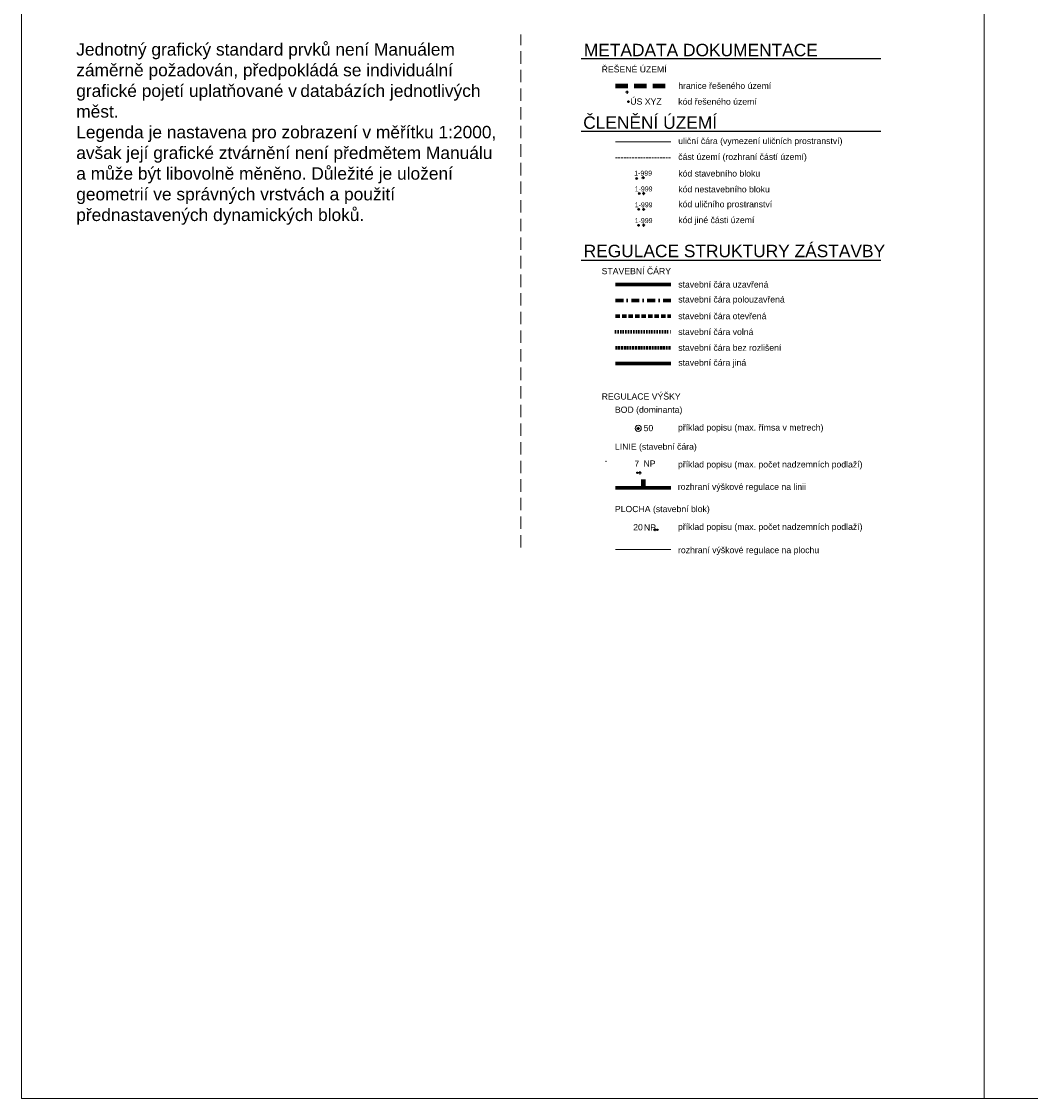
# Model space of a CAD drawing. Header units: metres. Extents: x -5 to 5163, y 1049 to 2798.
# Tile 1 of 22: x -5 to 808, y 1061 to 1929. Entities that reach past the tile are written whole.
import ezdxf
from ezdxf.enums import TextEntityAlignment as Align

# ---------------------------------------------------------------- set-up
doc = ezdxf.new("R2010")
doc.units = ezdxf.units.M
for name, pattern in [('DASHED', [0.75, 0.5, -0.25]), ('DOT', [0.25, 0, -0.25]), ('ČERCHOVANÁ', [25.4, 12.7, -6.35, 0, -6.35])]:
    doc.linetypes.add(name, pattern=pattern)
doc.layers.add('000000_BL_Pomocna_netisk_DB', color=7, linetype='Continuous', plot=False)
doc.layers.add('000100_pomocná_standard', color=132, linetype='Continuous', lineweight=18, plot=False)
for name, color, linetype, lineweight in [('101110_PL_Resene_uzemi', 6, 'DASHED', 200), ('200000_PL_Cast_uzemi', 80, 'DASHED', 5), ('202110_BL_Cast_uzemi_UP', 7, 'DASHED', 9), ('203110_BL_Cast_uzemi_SB', 7, 'DASHED', 9), ('204110_BL_Cast_uzemi_NB', 7, 'DASHED', 9), ('205110_BL_Cast_uzemi_XB', 7, 'DASHED', 9), ('302110_BL_VR_na_bod', 172, 'Continuous', 9), ('302210_BL_VR_na_linii', 160, 'Continuous', 9), ('302211_PL_VR_na_linii_rozhrani', 160, 'Continuous', 100), ('302310_BL_VR_na_plochu', 140, 'DOT', 9), ('302311_PL_VR_na_plochu_rozhrani', 140, 'Continuous', 18)]:
    doc.layers.add(name, color=color, linetype=linetype, lineweight=lineweight)
doc.layers.add('101111_BL_Resene_uzemi', color=9, linetype='Continuous')
for name, color, linetype, lineweight, true_color in [('201110_PL_Ulicni_cara', 7, 'Continuous', 9, 0xe90101), ('301110_PL_SC_uzavrena', 7, 'Continuous', 70, 0xe90101), ('301111_PL_SC_polouzavrena', 7, 'ČERCHOVANÁ', 70, 0xfe2f2f), ('301112_PL_SC_otevrena', 7, 'DASHED', 70, 0xfe4848), ('301113_PL_SC_volna', 7, 'DOT', 70, 0xfe8585), ('301114_PL_SC_bez_rozliseni', 7, 'DASHED', 70, 0x985276), ('301115_PL_SC_jina_XX', 7, 'Continuous', 70, 0x726388)]:
    doc.layers.add(name, color=color, linetype=linetype, lineweight=lineweight, true_color=true_color)
doc.styles.get("Standard").update_dxf_attribs({"font": 'arial.ttf'})
doc.styles.add('style2', font='arial.ttf', dxfattribs={"height": 2})

# ---------------------------------------------------------------- blocks, each defined once
blk = doc.blocks.new('*U4')
blk.add_circle((0, 0), 2.5)
at = {"layer": '000000_BL_Pomocna_netisk_DB'}
for p, q in [((-1, 0), (-0.72, 0.28)), ((1, 0), (-1, 0)), ((-1, 0), (-0.72, -0.28)), ((0.6, -0.6), (-0.6, 0.6)), ((-0.6, -0.6), (0.6, 0.6)), ((0, 1), (-0.29, 0.71)), ((0, 1), (0, -1)), ((0, 1), (0.28, 0.72)), ((1, 0), (0.72, 0.28)), ((1, 0), (0.72, -0.28)), ((0, -1), (-0.28, -0.72)), ((0, -1), (0.28, -0.72))]:
    blk.add_line(p, q, dxfattribs=at)
blk.add_circle((0, 0), 0.6, dxfattribs=at)
at = {"style": 'style2'}
for tag, p in [('VYSKA_MAX', (4.36, -2.21)), ('RIMSA_MAX', (4.63, -10.25)), ('RIMSA_MIN', (4.77, -17.74)), ('NP_MIN', (4.77, -26.31)), ('NP_MAX', (4.77, -34.88)), ('NUP_MAX', (4.77, -43.46))]:
    blk.add_attdef(tag, p, '', height=5, dxfattribs=at)
at = {"style": 'style2', "flags": 1}
for tag, p in [('VYSKA_VB', (4.77, -69.17)), ('VYSKA_VB_I', (4.77, -77.74)), ('NAZEV_BLOK', (4.83, -86.35))]:
    blk.add_attdef(tag, p, '', height=5, dxfattribs=at)
blk = doc.blocks.new('*U136')
blk.add_point((-27.23, 9.31))
at = {"layer": '000000_BL_Pomocna_netisk_DB'}
for p, q in [((-1.34, -0.57), (-2.54, 0.63)), ((-2.54, -0.57), (-1.34, 0.63)), ((-1, 0), (-0.72, 0.28)), ((1, 0), (-1, 0)), ((-1, 0), (-0.72, -0.28)), ((0, 1), (-0.29, 0.71)), ((0, 1), (0, -1)), ((0, 1), (0.28, 0.72)), ((1, 0), (0.72, 0.28)), ((0, -1), (-0.28, -0.72)), ((0, -1), (0.28, -0.72)), ((1, 0), (0.72, -0.28))]:
    blk.add_line(p, q, dxfattribs=at)
blk.add_circle((-1.94, 0.03), 0.6, dxfattribs=at)
at = {"style": 'style2'}
blk.add_text('NP', height=5, dxfattribs=at).set_placement((2.92, 4.95))
for tag, flags, p in [('NP_MAX', 4, (-0.52, 4.84)), ('RIMSA_MIN', 5, (41.08, -30.74)), ('RIMSA_MAX', 5, (44.45, -39))]:
    blk.add_attdef(tag, text='', height=5, dxfattribs=dict(at, flags=flags)).set_placement(p, align=Align.RIGHT)
for tag, p in [('NP_MIN', (-4.32, 2.24)), ('NUP_MAX', (-4.32, -6.83)), ('VYSKA_MAX', (-4.62, -15.4))]:
    blk.add_attdef(tag, p, '', height=5, dxfattribs=at)
at = {"style": 'style2', "flags": 1}
for tag, p in [('VYSKA_VB', (-4.32, -41.1)), ('VYSKA_VB_I', (-4.32, -49.67)), ('NAZEV_BLOK', (-4.77, -58.83))]:
    blk.add_attdef(tag, p, '', height=5, dxfattribs=at)
blk = doc.blocks.new('*U181')
at = {"layer": '000000_BL_Pomocna_netisk_DB'}
for p, q in [((-1, 0), (-0.72, 0.28)), ((1, 0), (-1, 0)), ((-1, 0), (-0.72, -0.28)), ((0, 1), (-0.29, 0.71)), ((0, 1), (0, -1)), ((0, 1), (0.28, 0.72)), ((1, 0), (0.72, 0.28)), ((1, 0), (0.72, -0.28)), ((0, -1), (-0.28, -0.72)), ((0, -1), (0.28, -0.72)), ((1.74, -8.17), (0.54, -6.97)), ((0.54, -8.17), (1.74, -6.97))]:
    blk.add_line(p, q, dxfattribs=at)
blk.add_circle((1.14, -7.57), 0.6, dxfattribs=at)
blk.add_attdef('DOK_NAZEV', (2.66, -10), '', height=5)
at = {"style": 'style2', "flags": 1}
blk.add_attdef('NAZEV_BLOK', (-11.54, -17.93), '', height=5, dxfattribs=at)
blk = doc.blocks.new('*U140')
at = {"layer": '000000_BL_Pomocna_netisk_DB'}
for p, q in [((-1, 0), (-0.72, 0.28)), ((1, 0), (-1, 0)), ((-1, 0), (-0.72, -0.28)), ((0, 1), (-0.29, 0.71)), ((0, 1), (0, -1)), ((0, 1), (0.28, 0.72)), ((1, 0), (0.72, 0.28)), ((1, 0), (0.72, -0.28)), ((2.66, -0.65), (1.46, 0.55)), ((1.46, -0.65), (2.66, 0.55)), ((0, -1), (-0.28, -0.72)), ((0, -1), (0.28, -0.72))]:
    blk.add_line(p, q, dxfattribs=at)
blk.add_circle((2.06, -0.05), 0.6, dxfattribs=at)
at = {"insert": (-8.79, 4.31), "char_height": 5, "attachment_point": 1, "style": 'style2'}
blk.add_mtext_dynamic_manual_height_columns('NP', width=12.2226, gutter_width=0.0125, heights=[0], dxfattribs=at)
at = {"style": 'style2'}
blk.add_attdef('NP_MAX', text='', height=5, dxfattribs=at).set_placement((-9.69, -0.53), align=Align.RIGHT)
at = {"style": 'style2', "flags": 1}
for tag, p in [('RIMSA_MAX', (19.11, -2.36)), ('RIMSA_MIN', (19.24, -9.85)), ('NP_MIN', (19.24, -18.42)), ('NUP_MAX', (19.24, -35.56)), ('VYSKA_MAX', (19.24, -44.13)), ('VYSKA_VB_D', (15.75, -76.33)), ('VYSKA_VB_I', (15.75, -84.9)), ('NAZEV_BLOK', (15.81, -93.52))]:
    blk.add_attdef(tag, p, '', height=5, dxfattribs=at)
blk = doc.blocks.new('*U70')
at = {"layer": '000000_BL_Pomocna_netisk_DB'}
for p, q in [((-3.41, -0.57), (-4.61, 0.63)), ((-4.61, -0.57), (-3.41, 0.63)), ((-1, 0), (-0.72, 0.28)), ((1, 0), (-1, 0)), ((-1, 0), (-0.72, -0.28)), ((0, 1), (-0.29, 0.71)), ((0, 1), (0, -1)), ((0, 1), (0.28, 0.72)), ((1, 0), (0.72, 0.28)), ((1, 0), (0.72, -0.28)), ((0, -1), (-0.28, -0.72)), ((0, -1), (0.28, -0.72))]:
    blk.add_line(p, q, dxfattribs=at)
blk.add_circle((-4.01, 0.03), 0.6, dxfattribs=at)
at = {"style": 'style2'}
blk.add_attdef('OZNACENI', text='', height=4, dxfattribs=at).set_placement((0, 1.68), align=Align.CENTER)
at = {"style": 'style2', "flags": 1}
for tag, p in [('DRUH_UP', (-17.24, -21.19)), ('DRUH_INFO', (-18.09, -32.86)), ('NAZEV_BLOK', (-18.19, -42.23))]:
    blk.add_attdef(tag, p, '', height=5, dxfattribs=at)
blk = doc.blocks.new('*U66')
at = {"layer": '000000_BL_Pomocna_netisk_DB'}
for p, q in [((-1, 0), (-0.72, 0.28)), ((1, 0), (-1, 0)), ((-1, 0), (-0.72, -0.28)), ((0, 1), (-0.29, 0.71)), ((0, 1), (0, -1)), ((0, 1), (0.28, 0.72)), ((1, 0), (0.72, 0.28)), ((1, 0), (0.72, -0.28)), ((-4.6, -1.2), (-5.8, 0)), ((-5.8, -1.2), (-4.6, 0)), ((0, -1), (-0.28, -0.72)), ((0, -1), (0.28, -0.72))]:
    blk.add_line(p, q, dxfattribs=at)
blk.add_circle((-5.2, -0.6), 0.6, dxfattribs=at)
at = {"style": 'style2'}
blk.add_attdef('OZNACENI', text='', height=4, dxfattribs=at).set_placement((0, 1.68), align=Align.CENTER)
at = {"style": 'style2', "flags": 1}
blk.add_attdef('NAZEV_BLOK', (-23.56, -29.29), '', height=5, dxfattribs=at)
blk = doc.blocks.new('*U65')
at = {"layer": '000000_BL_Pomocna_netisk_DB'}
for p, q in [((-2.91, -0.59), (-4.11, 0.61)), ((-4.11, -0.59), (-2.91, 0.61)), ((-1, 0), (-0.72, 0.28)), ((1, 0), (-1, 0)), ((-1, 0), (-0.72, -0.28)), ((0, 1), (-0.29, 0.71)), ((0, 1), (0, -1)), ((0, 1), (0.28, 0.72)), ((1, 0), (0.72, 0.28)), ((1, 0), (0.72, -0.28)), ((0, -1), (-0.28, -0.72)), ((0, -1), (0.28, -0.72))]:
    blk.add_line(p, q, dxfattribs=at)
blk.add_circle((-3.51, 0.01), 0.6, dxfattribs=at)
at = {"style": 'style2'}
blk.add_attdef('OZNACENI', text='', height=4, dxfattribs=at).set_placement((0, 1.68), align=Align.CENTER)
at = {"style": 'style2', "flags": 1}
blk.add_attdef('NAZEV_BLOK', (-24.94, -16.19), '', height=5, dxfattribs=at)
blk = doc.blocks.new('*U64')
at = {"layer": '000000_BL_Pomocna_netisk_DB'}
for p, q in [((-3.51, -0.78), (-4.71, 0.42)), ((-4.71, -0.78), (-3.51, 0.42)), ((-1, 0), (-0.72, 0.28)), ((1, 0), (-1, 0)), ((-1, 0), (-0.72, -0.28)), ((0, 1), (-0.29, 0.71)), ((0, 1), (0, -1)), ((0, 1), (0.28, 0.72)), ((1, 0), (0.72, 0.28)), ((1, 0), (0.72, -0.28)), ((0, -1), (-0.28, -0.72)), ((0, -1), (0.28, -0.72))]:
    blk.add_line(p, q, dxfattribs=at)
blk.add_circle((-4.11, -0.18), 0.6, dxfattribs=at)
at = {"style": 'style2'}
blk.add_attdef('OZNACENI', text='', height=4, dxfattribs=at).set_placement((0, 1.68), align=Align.CENTER)
at = {"style": 'style2', "flags": 1}
for tag, p in [('PODTYP', (-27.03, -17.38)), ('NAZEV_BLOK', (-27.35, -25.13))]:
    blk.add_attdef(tag, p, '', height=5, dxfattribs=at)

msp = doc.modelspace()

# ---------------------------------------------------------------- linework, layer by layer
for points in [[(687.58, 1898.72), (446.04, 1898.72)], [(687.58, 1840.2), (446.04, 1840.2)], [(687.58, 1736.06), (446.04, 1736.06)]]:
    msp.add_lwpolyline(points)
at = {"layer": '000100_pomocná_standard', "linetype": 'DASHED', "ltscale": 20}
msp.add_line((397.51, 1504.76), (397.51, 1918.22), dxfattribs=at)
at = {"layer": '000100_pomocná_standard'}
for points in [[(-5, 1977.21), (770.71, 1977.21), (770.71, 1060.72), (-5, 1060.72)], [(770.71, 1060.72), (3182.24, 1060.72), (3182.24, 1977.21), (770.71, 1977.21)]]:
    msp.add_lwpolyline(points, close=True, dxfattribs=at)
at = {"layer": '101110_PL_Resene_uzemi', "ltscale": 20}
msp.add_lwpolyline([(473.68, 1876.91), (518.26, 1876.91)], dxfattribs=at)
at = {"layer": '200000_PL_Cast_uzemi', "ltscale": 3}
msp.add_lwpolyline([(473.68, 1818.96), (518.27, 1818.96)], dxfattribs=at)
at = {"layer": '201110_PL_Ulicni_cara'}
msp.add_lwpolyline([(473.68, 1831.71), (518.27, 1831.71)], dxfattribs=at)
at = {"layer": '301110_PL_SC_uzavrena'}
msp.add_lwpolyline([(473.69, 1716.76), (518.28, 1716.76)], dxfattribs=at)
at = {"layer": '301110_PL_SC_uzavrena', "transparency": 33554457}
msp.add_lwpolyline([(473.69, 1553.02), (518.28, 1553.02)], dxfattribs=at)
at = {"layer": '301111_PL_SC_polouzavrena', "ltscale": 0.5}
msp.add_lwpolyline([(473.69, 1704.01), (518.28, 1704.01)], dxfattribs=at)
at = {"layer": '301112_PL_SC_otevrena', "ltscale": 7, "flags": 128}
msp.add_lwpolyline([(473.69, 1691.27), (518.28, 1691.27)], dxfattribs=at)
at = {"layer": '301113_PL_SC_volna', "ltscale": 8}
msp.add_lwpolyline([(473.69, 1678.53), (518.28, 1678.53)], dxfattribs=at)
at = {"layer": '301114_PL_SC_bez_rozliseni', "ltscale": 3}
msp.add_lwpolyline([(473.69, 1665.79), (518.29, 1665.79)], dxfattribs=at)
at = {"layer": '301115_PL_SC_jina_XX'}
msp.add_lwpolyline([(473.7, 1653.04), (518.29, 1653.04)], dxfattribs=at)
at = {"layer": '302211_PL_VR_na_linii_rozhrani', "ltscale": 5}
msp.add_lwpolyline([(495.98, 1559.53), (495.98, 1553.02)], dxfattribs=at)
at = {"layer": '302311_PL_VR_na_plochu_rozhrani', "ltscale": 0.5}
msp.add_lwpolyline([(473.7, 1503.13), (518.29, 1503.13)], dxfattribs=at)

# ---------------------------------------------------------------- block references
at = {"layer": '101111_BL_Resene_uzemi'}
msp.add_blockref('*U181', (483, 1871.74), dxfattribs=at).add_auto_attribs({'DOK_NAZEV': 'ÚS XYZ'})
at = {"layer": '202110_BL_Cast_uzemi_UP'}
msp.add_blockref('*U70', (496.37, 1777.34), dxfattribs=at).add_auto_attribs({'OZNACENI': '1-999'})
at = {"layer": '203110_BL_Cast_uzemi_SB'}
msp.add_blockref('*U66', (495.98, 1802.82), dxfattribs=at).add_auto_attribs({'OZNACENI': '1-999'})
at = {"layer": '204110_BL_Cast_uzemi_NB'}
msp.add_blockref('*U65', (496.37, 1790.13), dxfattribs=at).add_auto_attribs({'OZNACENI': '1-999'})
at = {"layer": '205110_BL_Cast_uzemi_XB'}
msp.add_blockref('*U64', (496.37, 1764.6), dxfattribs=at).add_auto_attribs({'OZNACENI': '1-999'})
at = {"layer": '302110_BL_VR_na_bod'}
msp.add_blockref('*U4', (491.99, 1600.77), dxfattribs=at).add_auto_attribs({'VYSKA_MAX': '50'})
at = {"layer": '302210_BL_VR_na_linii'}
ref = msp.add_blockref('*U136', (493.34, 1565.02), dxfattribs=at)
ref.add_attrib('NP_MAX', '7', dxfattribs={"layer": '0', "height": 5, "style": 'style2'}).set_placement((492.82, 1569.86), align=Align.RIGHT)
at = {"layer": '302310_BL_VR_na_plochu'}
msp.add_blockref('*U140', (505.41, 1519.13), dxfattribs=at).add_auto_attribs({'NP_MAX': '20'})

# ---------------------------------------------------------------- texts
at = {"linetype": 'Continuous', "lineweight": 18, "insert": (39.08, 1911.29), "char_height": 10, "attachment_point": 1}
msp.add_mtext_dynamic_manual_height_columns('Jednotný grafický standard prvků není Manuálem záměrně požadován, předpokládá se individuální grafické pojetí uplatňované v\u202fdatabázích jednotlivých měst.^JLegenda je nastavena pro zobrazení v měřítku 1:2000, avšak její grafické ztvárnění není předmětem Manuálu a může být libovolně měněno. Důležité je uložení geometrií ve správných vrstvách a použití přednastavených dynamických bloků.', width=341.8322, gutter_width=0.0125, heights=[428.4], dxfattribs=at)
for s, insert, char_height, attachment_point in [('METADATA DOKUMENTACE', (448.18, 1900.63), 10, 7), ('hranice řešeného území', (524.26, 1876.91), 5, 4), ('kód řešeného území', (524.26, 1864.17), 5, 4), ('ČLENĚNÍ ÚZEMÍ', (447.68, 1842.11), 10, 7), ('uliční čára (vymezení uličních prostranství)', (524.26, 1831.71), 5, 4), ('část území (rozhraní částí území)', (524.26, 1818.96), 5, 4), ('kód stavebního bloku', (524.27, 1806.24), 5, 4), ('kód nestavebního bloku', (524.27, 1793.48), 5, 4), ('kód uličního prostranství', (524.27, 1780.74), 5, 4), ('kód jiné části území', (524.27, 1767.99), 5, 4), ('stavební čára uzavřená ', (524.27, 1716.76), 5, 4), ('stavební čára polouzavřená ', (524.28, 1704.01), 5, 4), ('stavební čára otevřená ', (524.28, 1691.27), 5, 4), ('stavební čára volná', (524.28, 1678.53), 5, 4), ('stavební čára bez rozlišení', (524.28, 1665.79), 5, 4), ('stavební čára jiná', (524.28, 1653.04), 5, 4), ('příklad popisu (max. římsa v metrech)', (524.07, 1600.77), 5, 4), ('příklad popisu (max. počet nadzemních podlaží)', (524.07, 1571.05), 5, 4), ('rozhraní výškové regulace na linii', (523.91, 1553.02), 5, 4), ('příklad popisu (max. počet nadzemních podlaží)', (524.07, 1520.73), 5, 4)]:
    msp.add_mtext(s, dxfattribs=dict(insert=insert, char_height=char_height, attachment_point=attachment_point))
for s, insert, char_height, width, attachment_point in [('ŘEŠENÉ ÚZEMÍ', (462.54, 1887.66), 5, 226.2705, 7), ('REGULACE STRUKTURY ZÁSTAVBY', (448.04, 1738.65), 10, 266.5133, 7), ('STAVEBNÍ ČÁRY', (462.54, 1725), 5, 226.2705, 7), ('REGULACE VÝŠKY', (462.54, 1623.97), 5, 226.2705, 7), ('BOD (dominanta)', (473.24, 1611.85), 5, 117.5399, 7), ('LINIE (stavební čára)', (473.21, 1582.1), 5, 117.5399, 7), ('PLOCHA (stavební blok)', (473.21, 1531.81), 5, 117.5399, 7), ('rozhraní výškové regulace na plochu', (524.07, 1501.97), 5, 141.5714, 4)]:
    msp.add_mtext(s, dxfattribs=dict(insert=insert, char_height=char_height, width=width, attachment_point=attachment_point))

doc.saveas('drawing.dxf')
